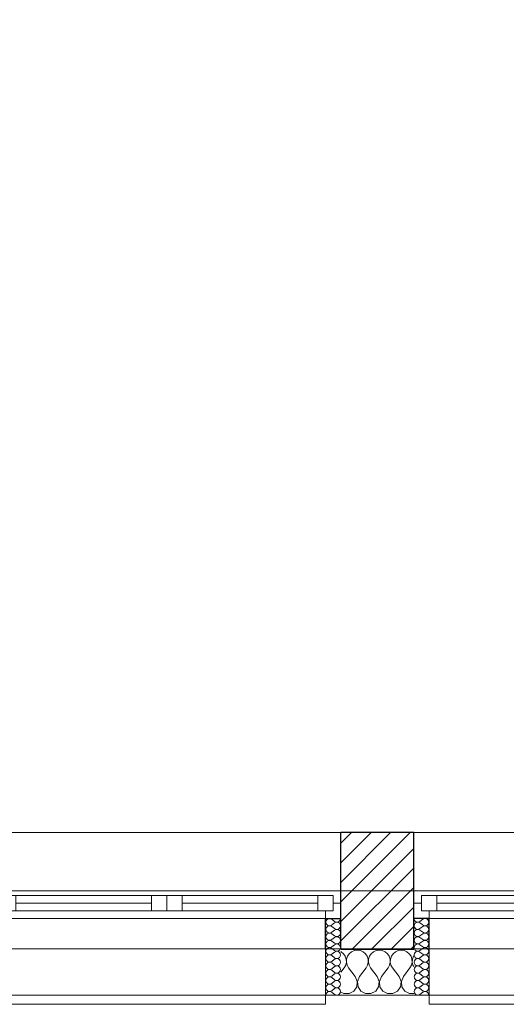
# Model space of a CAD drawing. Header units: millimetres. Extents: x -21056 to 421, y 9759 to 15589.
# Tile 51 of 120: x -3422 to -3263, y 9867 to 10188. Entities that reach past the tile are written whole.
import ezdxf

# ---------------------------------------------------------------- set-up
doc = ezdxf.new("R2010")
doc.units = ezdxf.units.MM
doc.header["$LTSCALE"] = 25
doc.header["$MEASUREMENT"] = 0
doc.linetypes.add('Kropki i Kreski', pattern=[670.277762, 352.777767, -176.388884, 0, -141.111112])
doc.linetypes.add('Przerywana', pattern=[240, 120, -120])
for name, color, linetype in [('Konstrukcja - Siatki mod', 7, 'Continuous'), ('KR_INW', 7, 'Continuous'), ('NAPIS_SODON', 7, 'Continuous'), ('Okna ArchiCADa', 7, 'Continuous')]:
    doc.layers.add(name, color=color, linetype=linetype)
for name, color, linetype, lineweight in [('Konstrukcja - Siatki mod_Nr_pióra__48', 1, 'Continuous', 15), ('KR_INW_Nr_pióra__101', 252, 'Continuous', 5), ('KR_INW_Nr_pióra__102', 3, 'Continuous', 5), ('KR_INW_Nr_pióra__27', 7, 'Continuous', 25), ('KR_INW_Nr_pióra__47', 7, 'Continuous', 15), ('NAPIS_SODON_Nr_pióra__1', 7, 'Continuous', 13), ('Okna ArchiCADa_Nr_pióra__1', 7, 'Continuous', 13), ('Okna ArchiCADa_Nr_pióra__27', 7, 'Continuous', 25)]:
    doc.layers.add(name, color=color, linetype=linetype, lineweight=lineweight)

# ---------------------------------------------------------------- blocks, each defined once
blk = doc.blocks.new('Strop_1', base_point=(179225, 121523.3))
at = {"layer": 'NAPIS_SODON_Nr_pióra__1', "linetype": 'Continuous', "flags": 128}
blk.add_lwpolyline([(179225, 121523.3), (179225.9, 107003.8), (250898.3, 107008.3), (250897.4, 121527.8)], close=True, dxfattribs=at)
blk = doc.blocks.new('*X229')
at = {"layer": 'KR_INW_Nr_pióra__102', "linetype": 'Continuous'}
for p, q in [((214518.8, 106996.2), (214517.5, 106996.8)), ((214526.4, 106989.9), (214518.8, 106996.2)), ((214531.9, 106981.8), (214526.4, 106989.9)), ((214535.1, 106972.5), (214531.9, 106981.8)), ((214535.6, 106962.6), (214535.1, 106972.5)), ((214536.3, 106972.5), (214535.9, 106962.6)), ((214539.5, 106981.8), (214536.3, 106972.5)), ((214545.1, 106989.9), (214539.5, 106981.8)), ((214552.7, 106996.2), (214545.1, 106989.9)), ((214561.7, 107000.2), (214552.7, 106996.2)), ((214571.4, 107001.6), (214561.7, 107000.2)), ((214581.2, 107000.2), (214571.4, 107001.6)), ((214590.2, 106996.2), (214581.2, 107000.2)), ((214597.8, 106989.9), (214590.2, 106996.2)), ((214603.4, 106981.8), (214597.8, 106989.9)), ((214606.5, 106972.5), (214603.4, 106981.8)), ((214607, 106962.6), (214606.5, 106972.5)), ((214607.8, 106972.5), (214607.3, 106962.6)), ((214610.9, 106981.8), (214607.8, 106972.5)), ((214616.5, 106989.9), (214610.9, 106981.8)), ((214624.1, 106996.2), (214616.5, 106989.9)), ((214633.1, 107000.2), (214624.1, 106996.2)), ((214642.9, 107001.6), (214633.1, 107000.2)), ((214652.6, 107000.2), (214642.9, 107001.6)), ((214661.6, 106996.2), (214652.6, 107000.2)), ((214669.2, 106989.9), (214661.6, 106996.2)), ((214674.8, 106981.8), (214669.2, 106989.9)), ((214677.9, 106972.5), (214674.8, 106981.8)), ((214678.4, 106962.6), (214677.9, 106972.5)), ((214679.2, 106972.5), (214678.7, 106962.6)), ((214682.3, 106981.8), (214679.2, 106972.5)), ((214687.9, 106989.9), (214682.3, 106981.8)), ((214695.5, 106996.2), (214687.9, 106989.9)), ((214704.5, 107000.2), (214695.5, 106996.2)), ((214714.3, 107001.6), (214704.5, 107000.2)), ((214724, 107000.2), (214714.3, 107001.6)), ((214733.1, 106996.2), (214724, 107000.2)), ((214740.6, 106989.9), (214733.1, 106996.2)), ((214746.2, 106981.8), (214740.6, 106989.9)), ((214749.4, 106972.5), (214746.2, 106981.8)), ((214749.9, 106962.6), (214749.4, 106972.5)), ((214750.6, 106972.5), (214750.1, 106962.6)), ((214753.8, 106981.8), (214750.6, 106972.5)), ((214755.1, 106983.7), (214753.8, 106981.8)), ((214517.5, 106929.7), (214528.6, 106944.4)), ((214528.6, 106944.4), (214533.3, 106953.1)), ((214533.3, 106953.1), (214535.6, 106962.6)), ((214535.9, 106962.6), (214538.1, 106953.1)), ((214538.1, 106953.1), (214542.9, 106944.4)), ((214564.3, 106915.9), (214542.9, 106944.4)), ((214578.6, 106915.9), (214600, 106944.4)), ((214600, 106944.4), (214604.8, 106953.1)), ((214604.8, 106953.1), (214607, 106962.6)), ((214607.3, 106962.6), (214609.5, 106953.1)), ((214609.5, 106953.1), (214614.3, 106944.4)), ((214635.7, 106915.9), (214614.3, 106944.4)), ((214650, 106915.9), (214671.4, 106944.4)), ((214671.4, 106944.4), (214676.2, 106953.1)), ((214676.2, 106953.1), (214678.4, 106962.6)), ((214678.7, 106962.6), (214680.9, 106953.1)), ((214680.9, 106953.1), (214685.7, 106944.4)), ((214707.1, 106915.9), (214685.7, 106944.4)), ((214721.4, 106915.9), (214742.9, 106944.4)), ((214742.9, 106944.4), (214747.6, 106953.1)), ((214747.6, 106953.1), (214749.9, 106962.6)), ((214750.1, 106962.6), (214752.4, 106953.1)), ((214752.4, 106953.1), (214755.1, 106948.2)), ((214571, 106899.8), (214564.3, 106915.9)), ((214578.6, 106915.9), (214571.8, 106899.8)), ((214642.4, 106899.8), (214635.7, 106915.9)), ((214650, 106915.9), (214643.3, 106899.8)), ((214713.9, 106899.8), (214707.1, 106915.9)), ((214721.4, 106915.9), (214714.7, 106899.8)), ((214559.7, 106868), (214569.4, 106882.5)), ((214569.4, 106882.5), (214571, 106899.8)), ((214571.8, 106899.8), (214573.5, 106882.5)), ((214573.5, 106882.5), (214583.1, 106868)), ((214631.2, 106868), (214640.8, 106882.5)), ((214640.8, 106882.5), (214642.4, 106899.8)), ((214643.3, 106899.8), (214644.9, 106882.5)), ((214644.9, 106882.5), (214654.5, 106868)), ((214702.6, 106868), (214712.2, 106882.5)), ((214712.2, 106882.5), (214713.9, 106899.8)), ((214714.7, 106899.8), (214716.3, 106882.5)), ((214716.3, 106882.5), (214726, 106868)), ((214517.5, 106864.9), (214527, 106859.8)), ((214527, 106859.8), (214544.4, 106859.8)), ((214544.4, 106859.8), (214559.7, 106868)), ((214583.1, 106868), (214598.4, 106859.8)), ((214598.4, 106859.8), (214615.8, 106859.8)), ((214615.8, 106859.8), (214631.2, 106868)), ((214654.5, 106868), (214669.9, 106859.8)), ((214669.9, 106859.8), (214687.3, 106859.8)), ((214687.3, 106859.8), (214702.6, 106868)), ((214726, 106868), (214741.3, 106859.8)), ((214741.3, 106859.8), (214755.1, 106859.8))]:
    blk.add_line(p, q, dxfattribs=at)
blk = doc.blocks.new('*X268')
at = {"layer": 'KR_INW_Nr_pióra__102', "linetype": 'Continuous'}
for p, q in [((214497.3, 107095.6), (214487.7, 107102.8)), ((214497.3, 107090.9), (214487.7, 107083.7)), ((214497.3, 107071.8), (214487.7, 107079)), ((214497.3, 107067), (214487.7, 107059.9)), ((214497.3, 107048), (214487.7, 107055.1)), ((214497.3, 107043.2), (214487.7, 107036.1)), ((214497.3, 107024.2), (214487.7, 107031.3)), ((214497.3, 107019.4), (214487.7, 107012.3)), ((214497.3, 107000.4), (214487.7, 107007.5)), ((214497.3, 106995.6), (214487.7, 106988.5)), ((214497.3, 106976.6), (214487.7, 106983.7)), ((214497.3, 106971.8), (214487.7, 106964.7)), ((214497.3, 106952.8), (214487.7, 106959.9)), ((214497.3, 106948), (214487.7, 106940.9)), ((214497.3, 106929), (214487.7, 106936.1)), ((214497.3, 106924.2), (214487.7, 106917)), ((214497.3, 106905.1), (214487.7, 106912.3)), ((214497.3, 106900.4), (214487.7, 106893.2)), ((214497.3, 106881.3), (214487.7, 106888.5)), ((214497.3, 106876.6), (214487.7, 106869.4)), ((214497.3, 106857.5), (214487.7, 106864.7))]:
    blk.add_line(p, q, dxfattribs=at)
for centre, start, end in [((214480.6, 107093.2), 53.1301, 180), ((214504.4, 107105.1), 233.1301, 0), ((214480.6, 107093.2), 180, 306.8699), ((214480.6, 107069.4), 53.1301, 180), ((214480.6, 107069.4), 180, 306.8699), ((214504.4, 107081.3), 233.1301, 126.8699), ((214504.4, 107057.5), 233.1301, 126.8699), ((214480.6, 107045.6), 53.1301, 180), ((214480.6, 107045.6), 180, 306.8699), ((214504.4, 107033.7), 233.1301, 126.8699), ((214480.6, 107021.8), 53.1301, 180), ((214480.6, 107021.8), 180, 306.8699), ((214480.6, 106998), 53.1301, 180), ((214504.4, 107009.9), 233.1301, 126.8699), ((214480.6, 106998), 180, 306.8699), ((214480.6, 106974.2), 53.1301, 180), ((214480.6, 106974.2), 180, 306.8699), ((214504.4, 106986.1), 233.1301, 126.8699), ((214504.4, 106962.3), 233.1301, 126.8699), ((214480.6, 106950.4), 53.1301, 180), ((214480.6, 106950.4), 180, 306.8699), ((214504.4, 106938.5), 233.1301, 126.8699), ((214480.6, 106926.6), 53.1301, 180), ((214480.6, 106926.6), 180, 306.8699), ((214480.6, 106902.8), 53.1301, 180), ((214504.4, 106914.7), 233.1301, 126.8699), ((214480.6, 106902.8), 180, 306.8699), ((214480.6, 106879), 53.1301, 180), ((214480.6, 106879), 180, 306.8699), ((214504.4, 106890.9), 233.1301, 126.8699), ((214504.4, 106867), 233.1301, 126.8699), ((214480.6, 106855.1), 53.1301, 180)]:
    blk.add_arc(centre, 11.9, start, end, dxfattribs=at)
blk = doc.blocks.new('*X269')
at = {"layer": 'KR_INW_Nr_pióra__102', "linetype": 'Continuous'}
for p, q in [((214775.3, 107095.6), (214784.8, 107102.8)), ((214775.3, 107090.9), (214784.8, 107083.7)), ((214775.3, 107071.8), (214784.8, 107079)), ((214775.3, 107067), (214784.8, 107059.9)), ((214775.3, 107048), (214784.8, 107055.1)), ((214775.3, 107043.2), (214784.8, 107036.1)), ((214775.3, 107024.2), (214784.8, 107031.3)), ((214775.3, 107019.4), (214784.8, 107012.3)), ((214775.3, 107000.4), (214784.8, 107007.5)), ((214775.3, 106995.6), (214784.8, 106988.5)), ((214775.3, 106976.6), (214784.8, 106983.7)), ((214775.3, 106971.8), (214784.8, 106964.7)), ((214775.3, 106952.8), (214784.8, 106959.9)), ((214775.3, 106948), (214784.8, 106940.9)), ((214775.3, 106929), (214784.8, 106936.1)), ((214775.3, 106924.2), (214784.8, 106917)), ((214775.3, 106905.1), (214784.8, 106912.3)), ((214775.3, 106900.4), (214784.8, 106893.2)), ((214775.3, 106881.3), (214784.8, 106888.5)), ((214775.3, 106876.6), (214784.8, 106869.4)), ((214775.3, 106857.5), (214784.8, 106864.7))]:
    blk.add_line(p, q, dxfattribs=at)
for centre, start, end in [((214768.2, 107105.1), 180, 306.8699), ((214792, 107093.2), 0, 126.8699), ((214768.2, 107081.3), 53.1301, 306.8699), ((214768.2, 107057.5), 53.1301, 306.8699), ((214792, 107093.2), 233.1301, 0), ((214792, 107069.4), 0, 126.8699), ((214792, 107069.4), 233.1301, 0), ((214768.2, 107033.7), 53.1301, 306.8699), ((214792, 107045.6), 0, 126.8699), ((214792, 107045.6), 233.1301, 0), ((214768.2, 107009.9), 53.1301, 306.8699), ((214792, 107021.8), 0, 126.8699), ((214792, 107021.8), 233.1301, 0), ((214792, 106998), 0, 126.8699), ((214768.2, 106986.1), 53.1301, 306.8699), ((214768.2, 106962.3), 53.1301, 306.8699), ((214792, 106998), 233.1301, 0), ((214792, 106974.2), 0, 126.8699), ((214792, 106974.2), 233.1301, 0), ((214768.2, 106938.5), 53.1301, 306.8699), ((214792, 106950.4), 0, 126.8699), ((214792, 106950.4), 233.1301, 0), ((214768.2, 106914.7), 53.1301, 306.8699), ((214792, 106926.6), 0, 126.8699), ((214792, 106926.6), 233.1301, 0), ((214792, 106902.8), 0, 126.8699), ((214768.2, 106890.9), 53.1301, 306.8699), ((214768.2, 106867), 53.1301, 306.8699), ((214792, 106902.8), 233.1301, 0), ((214792, 106879), 0, 126.8699), ((214792, 106879), 233.1301, 0), ((214792, 106855.1), 0, 126.8699)]:
    blk.add_arc(centre, 11.9, start, end, dxfattribs=at)
blk = doc.blocks.new('Okno dwuskrzydłowe 19_5')
at = {"layer": 'Okna ArchiCADa_Nr_pióra__1', "linetype": 'Continuous'}
for p, q in [((-566.8, 230), (566.8, 230)), ((-566.8, 0), (-541.8, 0)), ((-541.8, 25), (-491.8, 25)), ((-541.8, -25), (-541.8, 25)), ((-541.8, 0), (-541.8, -25)), ((-491.8, 25), (-50, 25)), ((-491.8, 25), (-491.8, -25)), ((-491.8, 25), (-50, 25)), ((-491.8, 0), (-50, 0)), ((-50, -25), (-50, 25)), ((-50, 25), (0, 25)), ((0, 25), (0, -25)), ((0, 25), (50, 25)), ((0, -25), (0, 25)), ((50, 25), (491.8, 25)), ((50, 25), (50, -25)), ((50, 25), (491.8, 25)), ((50, 0), (491.8, 0)), ((491.8, -25), (491.8, 25)), ((491.8, 25), (541.8, 25)), ((541.8, 25), (541.8, -25)), ((541.8, -25), (541.8, 0)), ((541.8, 0), (566.8, 0)), ((-541.8, -25), (-516.8, -25)), ((-491.8, -25), (-541.8, -25)), ((-516.8, -25), (-516.8, -50)), ((-50, -25), (-491.8, -25)), ((0, -25), (-50, -25)), ((50, -25), (0, -25)), ((491.8, -25), (50, -25)), ((541.8, -25), (491.8, -25)), ((516.8, -50), (516.8, -25)), ((516.8, -25), (541.8, -25)), ((-516.8, -50), (-566.8, -50)), ((0, -50), (-516.8, -50)), ((516.8, -50), (0, -50)), ((566.8, -50), (516.8, -50)), ((-516.8, -300), (-516.8, -330)), ((516.8, -330), (516.8, -300)), ((-516.8, -330), (516.8, -330))]:
    blk.add_line(p, q, dxfattribs=at)
at = {"layer": 'Okna ArchiCADa_Nr_pióra__1', "linetype": 'Przerywana'}
blk.add_line((-516.8, -300), (516.8, -300), dxfattribs=at)
at = {"layer": 'Okna ArchiCADa_Nr_pióra__27', "linetype": 'Continuous'}
for p, q in [((-566.8, -50), (-566.8, 0)), ((566.8, -50), (566.8, 0)), ((-516.8, -50), (-566.8, -50)), ((516.8, -50), (566.8, -50))]:
    blk.add_line(p, q, dxfattribs=at)
blk = doc.blocks.new('Ściana_3', base_point=(179075.1, 106855.1))
at = {"layer": 'KR_INW_Nr_pióra__101', "linetype": 'Continuous'}
h = blk.add_hatch(dxfattribs=at)
h.set_pattern_fill('Cegła_licówka', color=256, style=0, pattern_type=2)
h.set_pattern_definition([(45, (0, 0), (-31.819804, 31.819804), [])])
h.paths.add_polyline_path([(214517.5, 107105.1), (214517.5, 107005.1), (214755.1, 107005.1), (214755.1, 107105.1), (214755.1, 107155.1), (214755.1, 107385.1), (214517.5, 107385.1), (214517.5, 107155.1)])
at = {"layer": 'KR_INW_Nr_pióra__27', "linetype": 'Continuous'}
for p, q in [((214517.5, 107155.1), (214517.5, 107385.1)), ((214755.1, 107155.1), (214755.1, 107385.1)), ((214517.5, 107105.1), (214517.5, 107155.1)), ((214755.1, 107105.1), (214755.1, 107155.1)), ((214467.5, 107005.1), (214467.5, 107105.1)), ((214467.5, 107105.1), (214517.5, 107105.1)), ((214517.5, 107005.1), (214517.5, 107105.1)), ((214755.1, 107005.1), (214755.1, 107105.1)), ((214805.1, 107105.1), (214755.1, 107105.1)), ((214805.1, 107005.1), (214805.1, 107105.1)), ((214517.5, 107005.1), (214755.1, 107005.1))]:
    blk.add_line(p, q, dxfattribs=at)
at = {"layer": 'KR_INW_Nr_pióra__27', "linetype": 'Continuous', "flags": 128}
blk.add_lwpolyline([(214755.1, 107385.1), (214517.5, 107385.1)], dxfattribs=at)
at = {"layer": 'KR_INW_Nr_pióra__47', "linetype": 'Continuous'}
for p, q in [((214517.5, 107105.1), (214467.5, 107105.1)), ((214467.5, 107105.1), (214467.5, 106855.1)), ((214755.1, 107105.1), (214805.1, 107105.1)), ((214805.1, 107105.1), (214805.1, 106855.1)), ((214467.5, 106855.1), (214467.5, 107005.1)), ((214805.1, 106855.1), (214805.1, 107005.1)), ((214517.5, 106855.1), (214467.5, 106855.1)), ((214755.1, 106855.1), (214805.1, 106855.1))]:
    blk.add_line(p, q, dxfattribs=at)
at = {"layer": 'KR_INW_Nr_pióra__47', "linetype": 'Continuous', "flags": 128}
blk.add_lwpolyline([(214517.5, 106855.1), (214755.1, 106855.1)], dxfattribs=at)
at = {"layer": 'KR_INW'}
for name in ['*X268', '*X269', '*X229']:
    blk.add_blockref(name, (0, 0), dxfattribs=at)
at = {"layer": 'Okna ArchiCADa', "color": 21, "linetype": 'Continuous', "lineweight": 13, "true_color": 0xff9955, "zscale": 1000}
for p in [(213950.7, 107155.1), (215321.8, 107155.1)]:
    blk.add_blockref('Okno dwuskrzydłowe 19_5', p, dxfattribs=at)
blk = doc.blocks.new('Standardowy znacznik siatki_8')
at = {"layer": 'Konstrukcja - Siatki mod_Nr_pióra__48', "linetype": 'Kropki i Kreski'}
blk.add_line((1000, 0), (72912, 0), dxfattribs=at)

msp = doc.modelspace()

# ---------------------------------------------------------------- block references
at = {"layer": 'Konstrukcja - Siatki mod', "color": 8, "linetype": 'Continuous', "lineweight": 13, "xscale": 0.1, "yscale": 0.1, "zscale": 100}
msp.add_blockref('Standardowy znacznik siatki_8', (-6969.92, 9904.44), dxfattribs=at)
at = {"layer": 'KR_INW', "xscale": 0.1, "yscale": 0.1, "zscale": 0.1}
msp.add_blockref('Ściana_3', (-6861.34, 9870.44), dxfattribs=at)
at = {"layer": 'NAPIS_SODON', "linetype": 'Continuous', "xscale": 0.1, "yscale": 0.1, "zscale": 0.1}
msp.add_blockref('Strop_1', (-6846.35, 11337.26), dxfattribs=at)

doc.saveas('drawing.dxf')
